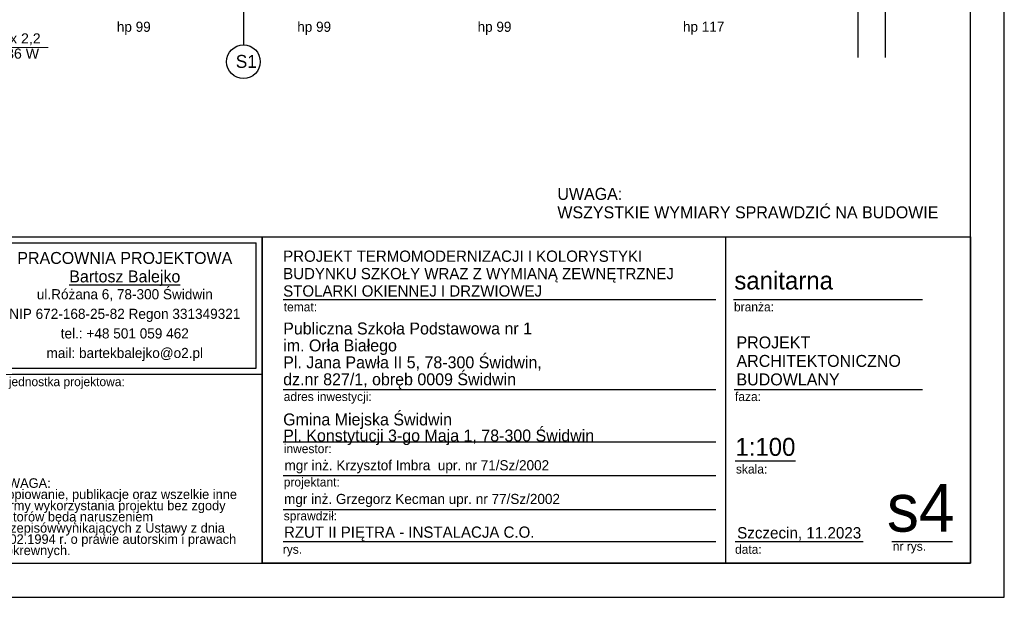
# Model space of a CAD drawing. Header units: millimetres. Extents: x 45180 to 119519, y 31297 to 302414.
# Tile 55 of 97: x 98314 to 115838, y 180053 to 190340. Entities that reach past the tile are written whole.
import ezdxf
from ezdxf.lldxf.tags import DXFTag

# ---------------------------------------------------------------- set-up
doc = ezdxf.new("R2010")
doc.units = ezdxf.units.MM
doc.header["$MEASUREMENT"] = 0
for name, color, linetype in [('#podkład', 252, 'Continuous'), ('_TABELA', 7, 'Continuous'), ('IS_Opisy_działek_Therm', 7, 'SOLID')]:
    doc.layers.add(name, color=color, linetype=linetype)
doc.layers.add('ARCH TABELA_Nr_Pióra__7', color=252, linetype='Continuous', lineweight=13)
doc.styles.add('GENERATED_STYLE_3', font='txt')
doc.styles.add('GENERATED_STYLE_5', font='txt')
doc.styles.add('GENERATED_STYLE_7', font='txt')
doc.styles.add('GENERATED_STYLE_8', font='txt')
doc.styles.add('GENERATED_STYLE_9', font='txt')
doc.styles.get("Standard").update_dxf_attribs({"font": 'arial.ttf', "bigfont": 'BIGFONT.SHX'})
tags = doc.linetypes.add('SOLID', pattern=[10, 10, 0]).pattern_tags.tags
tags[6:7] = [DXFTag(74, 4), DXFTag(75, 0), DXFTag(340, '0'), DXFTag(46, 0.0), DXFTag(50, 0.0), DXFTag(44, 0.0), DXFTag(45, 0.0)]
tags[4:5] = [DXFTag(74, 4), DXFTag(75, 0), DXFTag(340, '0'), DXFTag(46, 0.0), DXFTag(50, 0.0), DXFTag(44, 0.0), DXFTag(45, 0.0)]

msp = doc.modelspace()

# ---------------------------------------------------------------- linework, layer by layer
at = {"layer": '#podkład', "linetype": 'Continuous'}
for p, q in [((113720, 208470), (113720, 189664)), ((102297, 191070), (102297, 189891)), ((113230, 191030), (113230, 189664))]:
    msp.add_line(p, q, dxfattribs=at)
msp.add_circle((102297, 189591), 300, dxfattribs=at)
at = {"layer": '_TABELA', "color": 7}
for p, q in [((115838, 180053), (115838, 209753)), ((115238, 180663), (115238, 209143)), ((56338, 180663), (115238, 180663)), ((53838, 180053), (115838, 180053))]:
    msp.add_line(p, q, dxfattribs=at)
at = {"layer": '_TABELA', "linetype": 'Continuous'}
for p, q in [((97738, 186474), (102632, 186474)), ((97738, 186474), (115238, 186474)), ((102632, 186474), (102632, 180663)), ((102632, 184027), (102632, 186474)), ((110876, 186474), (110876, 180663)), ((115238, 186474), (115238, 180663)), ((97844, 186368), (102525, 186368)), ((102525, 184134), (102525, 186368)), ((102632, 180663), (102632, 186074)), ((103004, 185354), (110704, 185354)), ((111016, 185354), (114383, 185354)), ((97738, 184027), (102632, 184027)), ((97844, 184134), (102525, 184134)), ((103004, 183753), (110704, 183753)), ((111033, 183753), (114383, 183753)), ((103004, 182825), (110704, 182825)), ((111045, 182481), (112124, 182481)), ((103004, 182223), (110704, 182223)), ((103004, 181620), (110704, 181620)), ((103004, 181046), (110704, 181046)), ((111045, 181046), (113327, 181046)), ((113835, 181046), (114915, 181046)), ((97738, 180663), (102632, 180663)), ((115238, 180663), (102632, 180663))]:
    msp.add_line(p, q, dxfattribs=at)
at = {"layer": 'IS_Opisy_działek_Therm', "lineweight": 5, "ltscale": 10}
msp.add_line((97793, 189847), (98823, 189847), dxfattribs=at)

# ---------------------------------------------------------------- texts
at = {"layer": '#podkład', "linetype": 'Continuous'}
for s, height, style, p in [('hp 99', 180, 'GENERATED_STYLE_5', (100044, 190124)), ('hp 99', 180, 'GENERATED_STYLE_5', (103254, 190124)), ('hp 99', 180, 'GENERATED_STYLE_5', (106464, 190124)), ('hp 117', 180, 'GENERATED_STYLE_5', (110119, 190125)), ('S1', 230, 'GENERATED_STYLE_3', (102160, 189482))]:
    msp.add_text(s, height=height, dxfattribs=dict(at, style=style)).set_placement(p)
at = {"layer": '_TABELA', "linetype": 'Continuous'}
for s, insert, char_height, width, attachment_point, line_spacing_factor, style in [('\\pxql;UWAGA:\\PWSZYSTKIE WYMIARY SPRAWDZIĆ NA BUDOWIE', (113222, 187344), 212.77, 10676.28, 2, 0.926719, 'GENERATED_STYLE_8'), ('{ul.Różana 6, 78-300 Świdwin\\PNIP 672-168-25-82 Regon 331349321\\Ptel.: +48 501 059 462\\Pmail: bartekbalejko@o2.pl}', (100185, 185541), 180.85, 7974.45, 2, 1.156383, 'GENERATED_STYLE_7'), ('{UWAGA:\\PKopiowanie, publikacje oraz wszelkie inne formy wykorzystania projektu bez zgody autorów będą naruszeniem przepisówwynikających z Ustawy z dnia 4.02.1994 r. o prawie autorskim i prawach pokrewnych.}', (97943, 182173), 170.213, 4483.41, 1, 0.703415, 'GENERATED_STYLE_7')]:
    msp.add_mtext(s, dxfattribs=dict(at, insert=insert, char_height=char_height, width=width, attachment_point=attachment_point, line_spacing_factor=line_spacing_factor, style=style))
for s, insert, char_height, attachment_point, line_spacing_factor, style in [('{PROJEKT TERMOMODERNIZACJI I KOLORYSTYKI\\PBUDYNKU SZKOŁY WRAZ Z WYMIANĄ ZEWNĘTRZNEJ \\PSTOLARKI OKIENNEJ I DRZWIOWEJ }', (103004, 185406), 200, 7, 0.928963, 'GENERATED_STYLE_9'), ('{PRACOWNIA PROJEKTOWA\\P\\LBartosz Balejko}', (100185, 186203), 212.77, 2, 0.926719, 'GENERATED_STYLE_8'), ('{Publiczna Szkoła Podstawowa nr 1\\Pim. Orła Białego\\PPl. Jana Pawła II 5, 78-300 Świdwin, \\Pdz.nr 827/1, obręb 0009 Świdwin}', (103004, 183765), 212.77, 7, 0.850494, 'GENERATED_STYLE_7'), ('{PROJEKT \\PARCHITEKTONICZNO\\PBUDOWLANY}', (111072, 184699), 212.84, 1, 0.9285, 'GENERATED_STYLE_7'), ('{Gmina Miejska Świdwin\\PPl. Konstytucji 3-go Maja 1, 78-300 Świdwin}', (103004, 182764), 212.77, 7, 0.807442, 'GENERATED_STYLE_7')]:
    msp.add_mtext(s, dxfattribs=dict(at, insert=insert, char_height=char_height, attachment_point=attachment_point, line_spacing_factor=line_spacing_factor, style=style))
at = {"layer": '_TABELA', "linetype": 'Continuous', "style": 'GENERATED_STYLE_7'}
for s, insert, char_height, attachment_point in [('{temat:}', (103014, 185305), 159.6, 1), ('{branża:}', (111027, 185305), 159.6, 1), ('{jednostka projektowa:}', (98121, 183973), 159.58, 1), ('{adres inwestycji:}', (103014, 183708), 159.58, 1), ('{faza:}', (111045, 183708), 159.6, 1), ('{inwestor:}', (103014, 182780), 159.58, 1), ('{skala:}', (111062, 182417), 159.6, 1), ('{projektant:}', (103014, 182186), 159.58, 1), ('s4', (114951, 182074), 851.2, 3), ('{sprawdził:}', (103014, 181584), 159.58, 1), ('{Szczecin, 11.2023}', (111083, 181303), 202.13, 1), ('{rys.}', (102997, 180988), 159.6, 1), ('{data:}', (111046, 180988), 159.6, 1), ('{nr rys.}', (113853, 181042), 159.6, 1)]:
    msp.add_mtext(s, dxfattribs=dict(at, insert=insert, char_height=char_height, attachment_point=attachment_point))
at = {"layer": '_TABELA', "linetype": 'Continuous', "attachment_point": 1}
for s, insert, char_height, width, style in [('1:100', (111052, 182892), 319.2, 1451.04, 'GENERATED_STYLE_7'), ('RZUT II PIĘTRA - INSTALACJA C.O.', (103018, 181314), 200, 7275.13, 'GENERATED_STYLE_9')]:
    msp.add_mtext(s, dxfattribs=dict(at, insert=insert, char_height=char_height, width=width, style=style))
at = {"layer": 'ARCH TABELA_Nr_Pióra__7', "color": 7, "linetype": 'Continuous', "attachment_point": 1, "style": 'GENERATED_STYLE_7'}
for s, insert, char_height in [('sanitarna', (111033, 185855), 319.2), ('mgr inż. Krzysztof Imbra  upr. nr 71/Sz/2002', (103028, 182495), 180), ('mgr inż. Grzegorz Kecman upr. nr 77/Sz/2002', (103020, 181895), 180)]:
    msp.add_mtext(s, dxfattribs=dict(at, insert=insert, char_height=char_height))
at = {"layer": 'IS_Opisy_działek_Therm', "ltscale": 10, "char_height": 180}
for s, insert, attachment_point in [('\\fArial|b0|i0;16 x 2,2', (97793, 189883), 7), ('\\fArial|b0|i0;1736 W', (97793, 189826), 1)]:
    msp.add_mtext(s, dxfattribs=dict(at, insert=insert, attachment_point=attachment_point))

doc.saveas('drawing.dxf')
